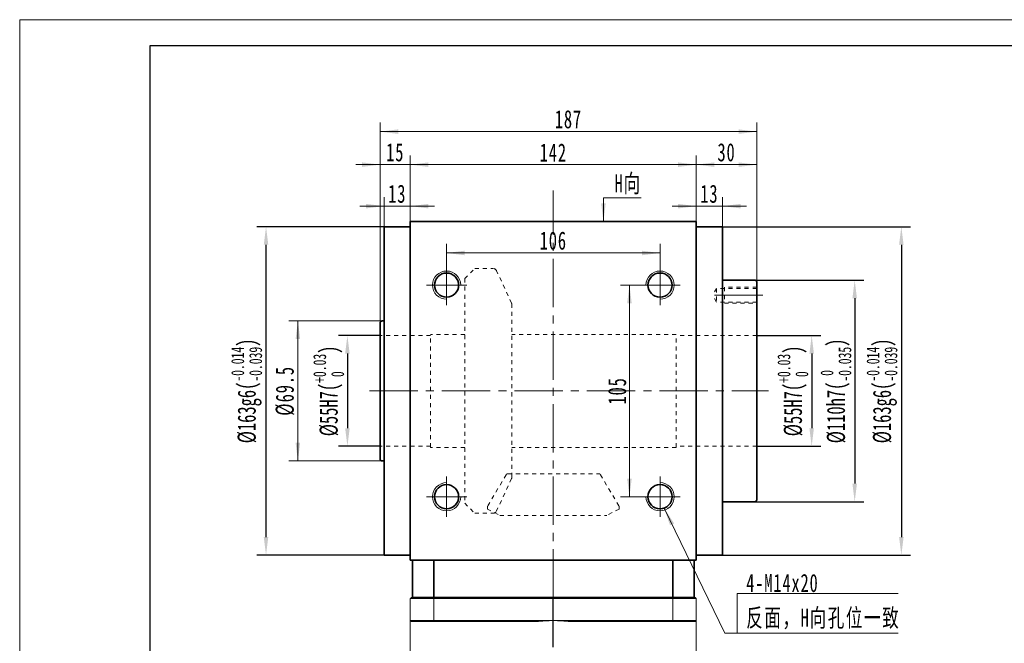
# Model space of a CAD drawing. Header units: millimetres. Extents: x 1952 to 3059, y -34 to 733.
# Tile 3 of 9: x 1958 to 2447, y 423 to 733. Entities that reach past the tile are written whole.
import ezdxf

# ---------------------------------------------------------------- set-up
doc = ezdxf.new("R2010")
doc.units = ezdxf.units.MM
doc.header["$LTSCALE"] = 2
doc.header["$PDSIZE"] = -1
for name, pattern in [('CENTER2', [28.575, 19.05, -3.175, 3.175, -3.175]), ('点画线', [18, 12, -2, 2, -2]), ('虚线', [2, 1, -1])]:
    doc.linetypes.add(name, pattern=pattern)
doc.layers.get('0').update_dxf_attribs({"lineweight": 18})
doc.layers.get('Defpoints').update_dxf_attribs({"lineweight": 18})
doc.layers.add('3中心线层', color=1, linetype='CENTER2')
for name, color, linetype, lineweight in [('中心线层', 1, '点画线', 18), ('图框_外框线', 7, 'Continuous', 18), ('尺寸线层', 3, 'Continuous', 18), ('粗实线层', 7, 'Continuous', 35), ('虚线层', 6, '虚线', 18)]:
    doc.layers.add(name, color=color, linetype=linetype, lineweight=lineweight)
doc.styles.add('标准', font='SimSun.ttf', dxfattribs={"width": 0.667})
doc.dimstyles.new('a4-1-3', dxfattribs={"dimtxt": 9, "dimasz": 9, "dimexe": 4.5, "dimexo": 0, "dimgap": 1.5, "dimtad": 1, "dimdec": 3, "dimdsep": 46, "dimtxsty": '标准', "dimblk": '_CAXARROW', "dimcen": 0, "dimdle": 12, "dimazin": 2, "dimtfac": 0.707107, "dimtdec": 3, "dimtix": 1, "dimtmove": 2, "dimatfit": 3, "dimfxl": 0, "dimfrac": 2, "dimtolj": 1, "dimtzin": 0, "dimarcsym": 0})

# ---------------------------------------------------------------- blocks, each defined once
blk = doc.blocks.new('*X3')
at = {"layer": '尺寸线层', "linetype": 'Continuous', "transparency": 16777216}
for points in [[(2151.82, 660.77), (2160.82, 661.89), (2160.82, 659.64)], [(2293.82, 660.77), (2284.82, 661.89), (2284.82, 659.64)]]:
    blk.add_hatch(color=0, dxfattribs=at).paths.add_polyline_path(points, flags=0)
at = {"layer": '尺寸线层', "color": 0, "linetype": 'Continuous', "transparency": 16777216}
for p, q in [((2151.82, 632.49), (2151.82, 665.27)), ((2293.82, 632.49), (2293.82, 665.27)), ((2151.82, 660.77), (2293.82, 660.77))]:
    blk.add_line(p, q, dxfattribs=at)
at = {"layer": '尺寸线层', "color": 0, "transparency": 16777216, "insert": (2222.82, 666.79), "char_height": 9, "width": 26.7463, "attachment_point": 5, "line_spacing_factor": 1.15057, "style": '标准'}
blk.add_mtext('\\T1.1;142', dxfattribs=at)
blk = doc.blocks.new('_CAXARROW')
blk.add_hatch(color=0).paths.add_polyline_path([(0, 0), (-1, 0.125), (-1, -0.125)], flags=0)
blk = doc.blocks.new('*X4')
at = {"layer": '尺寸线层', "linetype": 'Continuous', "transparency": 16777216}
for points in [[(2136.82, 677.16), (2145.82, 676.03), (2145.82, 678.28)], [(2323.82, 677.16), (2314.82, 676.03), (2314.82, 678.28)]]:
    blk.add_hatch(color=0, dxfattribs=at).paths.add_polyline_path(points, flags=0)
at = {"layer": '尺寸线层', "color": 0, "linetype": 'Continuous', "transparency": 16777216}
for p, q in [((2136.82, 582.24), (2136.82, 681.66)), ((2323.82, 602.49), (2323.82, 681.66)), ((2323.82, 677.16), (2136.82, 677.16))]:
    blk.add_line(p, q, dxfattribs=at)
at = {"layer": '尺寸线层', "color": 0, "transparency": 16777216, "insert": (2230.32, 683.25), "char_height": 9, "width": 26.8744, "attachment_point": 5, "line_spacing_factor": 1.15057, "style": '标准'}
blk.add_mtext('\\T1.1;187', dxfattribs=at)
blk = doc.blocks.new('*X5')
at = {"layer": '尺寸线层', "linetype": 'Continuous', "transparency": 16777216}
for points in [[(2138.82, 640.17), (2129.82, 639.05), (2129.82, 641.3)], [(2151.82, 640.17), (2160.82, 639.05), (2160.82, 641.3)]]:
    blk.add_hatch(color=0, dxfattribs=at).paths.add_polyline_path(points, flags=0)
at = {"layer": '尺寸线层', "color": 0, "linetype": 'Continuous', "transparency": 16777216}
for p, q in [((2138.82, 629.99), (2138.82, 644.67)), ((2151.82, 632.49), (2151.82, 644.67)), ((2163.82, 640.17), (2126.82, 640.17))]:
    blk.add_line(p, q, dxfattribs=at)
at = {"layer": '尺寸线层', "color": 0, "transparency": 16777216, "insert": (2145.32, 646.27), "char_height": 9, "width": 18, "attachment_point": 5, "line_spacing_factor": 1.15057, "style": '标准'}
blk.add_mtext('\\T1.1;13', dxfattribs=at)
blk = doc.blocks.new('*X6')
at = {"layer": '尺寸线层', "linetype": 'Continuous', "transparency": 16777216}
for points in [[(2136.82, 660.77), (2127.82, 659.64), (2127.82, 661.89)], [(2151.82, 660.77), (2160.82, 659.64), (2160.82, 661.89)]]:
    blk.add_hatch(color=0, dxfattribs=at).paths.add_polyline_path(points, flags=0)
at = {"layer": '尺寸线层', "color": 0, "linetype": 'Continuous', "transparency": 16777216}
for p, q in [((2136.82, 582.24), (2136.82, 665.27)), ((2151.82, 632.49), (2151.82, 665.27)), ((2163.82, 660.77), (2124.82, 660.77))]:
    blk.add_line(p, q, dxfattribs=at)
at = {"layer": '尺寸线层', "color": 0, "transparency": 16777216, "insert": (2144.32, 666.86), "char_height": 9, "width": 18, "attachment_point": 5, "line_spacing_factor": 1.15057, "style": '标准'}
blk.add_mtext('\\T1.1;15', dxfattribs=at)
blk = doc.blocks.new('*X7')
at = {"layer": '尺寸线层', "linetype": 'Continuous', "transparency": 16777216}
for points in [[(2293.82, 660.77), (2302.82, 661.89), (2302.82, 659.64)], [(2323.82, 660.77), (2314.82, 661.89), (2314.82, 659.64)]]:
    blk.add_hatch(color=0, dxfattribs=at).paths.add_polyline_path(points, flags=0)
at = {"layer": '尺寸线层', "color": 0, "linetype": 'Continuous', "transparency": 16777216}
for p, q in [((2293.82, 632.49), (2293.82, 665.27)), ((2323.82, 602.49), (2323.82, 665.27)), ((2293.82, 660.77), (2323.82, 660.77))]:
    blk.add_line(p, q, dxfattribs=at)
at = {"layer": '尺寸线层', "color": 0, "transparency": 16777216, "insert": (2308.82, 666.86), "char_height": 9, "width": 18, "attachment_point": 5, "line_spacing_factor": 1.15057, "style": '标准'}
blk.add_mtext('\\T1.1;30', dxfattribs=at)
blk = doc.blocks.new('*X8')
at = {"layer": '尺寸线层', "linetype": 'Continuous', "transparency": 16777216}
for points in [[(2293.82, 640.17), (2284.82, 639.05), (2284.82, 641.3)], [(2306.82, 640.17), (2315.82, 639.05), (2315.82, 641.3)]]:
    blk.add_hatch(color=0, dxfattribs=at).paths.add_polyline_path(points, flags=0)
at = {"layer": '尺寸线层', "color": 0, "linetype": 'Continuous', "transparency": 16777216}
for p, q in [((2293.82, 632.49), (2293.82, 644.67)), ((2306.82, 629.99), (2306.82, 644.67)), ((2318.82, 640.17), (2281.82, 640.17))]:
    blk.add_line(p, q, dxfattribs=at)
at = {"layer": '尺寸线层', "color": 0, "transparency": 16777216, "insert": (2300.32, 646.27), "char_height": 9, "width": 18, "attachment_point": 5, "line_spacing_factor": 1.15057, "style": '标准'}
blk.add_mtext('\\T1.1;13', dxfattribs=at)
blk = doc.blocks.new('*X9')
at = {"layer": '尺寸线层', "linetype": 'Continuous', "transparency": 16777216}
for points in [[(2169.82, 616.93), (2178.82, 618.06), (2178.82, 615.81)], [(2275.82, 616.93), (2266.82, 618.06), (2266.82, 615.81)]]:
    blk.add_hatch(color=0, dxfattribs=at).paths.add_polyline_path(points, flags=0)
at = {"layer": '尺寸线层', "color": 0, "linetype": 'Continuous', "transparency": 16777216}
for p, q in [((2169.82, 609.24), (2169.82, 621.43)), ((2275.82, 609.24), (2275.82, 621.43)), ((2169.82, 616.93), (2275.82, 616.93))]:
    blk.add_line(p, q, dxfattribs=at)
at = {"layer": '尺寸线层', "color": 0, "transparency": 16777216, "insert": (2222.82, 623.03), "char_height": 9, "width": 26.8744, "attachment_point": 5, "line_spacing_factor": 1.15057, "style": '标准'}
blk.add_mtext('\\T1.1;106', dxfattribs=at)
blk = doc.blocks.new('*X10')
at = {"layer": '尺寸线层', "linetype": 'Continuous', "transparency": 16777216}
for points in [[(2260.64, 600.99), (2261.76, 591.99), (2259.51, 591.99)], [(2260.64, 495.99), (2261.76, 504.99), (2259.51, 504.99)]]:
    blk.add_hatch(color=0, dxfattribs=at).paths.add_polyline_path(points, flags=0)
at = {"layer": '尺寸线层', "color": 0, "linetype": 'Continuous', "transparency": 16777216}
for p, q in [((2267.57, 600.99), (2256.14, 600.99)), ((2260.64, 600.99), (2260.64, 495.99)), ((2267.57, 495.99), (2256.14, 495.99))]:
    blk.add_line(p, q, dxfattribs=at)
at = {"layer": '尺寸线层', "color": 0, "transparency": 16777216, "insert": (2254.55, 548.49), "char_height": 9, "width": 26.9659, "attachment_point": 5, "rotation": 90, "line_spacing_factor": 1.15057, "style": '标准'}
blk.add_mtext('\\T1.1;105', dxfattribs=at)
blk = doc.blocks.new('*X11')
at = {"layer": '尺寸线层', "linetype": 'Continuous'}
blk.add_hatch(color=0, dxfattribs=at).paths.add_polyline_path([(-36.25, 62.04), (-31.31, 54.44), (-33.33, 53.45)], flags=0)
at = {"layer": '尺寸线层', "color": 0, "linetype": 'Continuous'}
blk.add_line((-36.25, 62.04), (-6.11, 0), dxfattribs=at)
at = {"layer": '尺寸线层', "color": 0}
for p, q in [((0, 19.66), (79.95, 19.66)), ((0, 0), (0, 19.66)), ((-6.11, 0), (0, 0)), ((0, 0), (79.95, 0))]:
    blk.add_line(p, q, dxfattribs=at)
at = {"layer": '尺寸线层', "color": 0, "insert": (4.5, 1.8), "char_height": 9, "width": 150.9096, "attachment_point": 7, "line_spacing_factor": 1.15057, "style": '标准'}
blk.add_mtext('\\T1.1;4-M14x20\\P反面，H向孔位一致', dxfattribs=at)
blk = doc.blocks.new('*X12')
at = {"layer": '尺寸线层', "linetype": 'Continuous'}
blk.add_hatch(color=0, dxfattribs=at).paths.add_polyline_path([(-1.02, -11.73), (-2.14, -2.73), (0.11, -2.73)], flags=0)
at = {"layer": '尺寸线层', "color": 0, "linetype": 'Continuous'}
blk.add_line((-1.02, -11.73), (-1.02, 0), dxfattribs=at)
at = {"layer": '尺寸线层', "color": 0}
for p, q in [((-1.02, 0), (0, 0)), ((0, 0), (17.75, 0)), ((0, 0), (0, 0))]:
    blk.add_line(p, q, dxfattribs=at)
at = {"layer": '尺寸线层', "color": 0, "insert": (4.5, 1.8), "char_height": 9, "width": 26.5093, "attachment_point": 7, "line_spacing_factor": 1.15057, "style": '标准'}
blk.add_mtext('\\T1.1;H向', dxfattribs=at)
blk = doc.blocks.new('*X13')
at = {"layer": '尺寸线层', "color": 0, "lineweight": -2, "transparency": 16777216}
for p, q in [((2323.82, 575.99), (2355.62, 575.99)), ((2351.12, 566.99), (2351.12, 529.99)), ((2323.82, 520.99), (2355.62, 520.99))]:
    blk.add_line(p, q, dxfattribs=at)
at = {"layer": '尺寸线层', "color": 0, "lineweight": -2, "transparency": 16777216, "xscale": 9, "yscale": 9, "zscale": 9}
for p, rotation in [((2351.12, 575.99), 90), ((2351.12, 520.99), 270)]:
    blk.add_blockref('_CAXARROW', p, dxfattribs=dict(at, rotation=rotation))
at = {"layer": '尺寸线层', "color": 0, "transparency": 16777216, "insert": (2341.78, 548.49), "char_height": 9, "attachment_point": 5, "rotation": 90, "style": '标准', "bg_fill": 3, "box_fill_scale": 1.1, "bg_fill_color": 257, "bg_fill_transparency": 0}
blk.add_mtext('{\\A1;\\A1;%%C55H7({\\H0.707107x;\\S+0.03^  0;})}', dxfattribs=at)
at = {"layer": 'Defpoints', "color": 0, "transparency": 16777216}
for p in [(2323.82, 575.99), (2323.82, 520.99), (2351.12, 520.99)]:
    blk.add_point(p, dxfattribs=at)
blk = doc.blocks.new('*X14')
at = {"layer": 'Defpoints', "color": 0, "transparency": 16777216}
for p in [(2322.82, 603.49), (2322.82, 493.49), (2372.48, 493.49)]:
    blk.add_point(p, dxfattribs=at)
at = {"layer": '尺寸线层', "color": 0, "lineweight": -2, "transparency": 16777216}
for p, q in [((2322.82, 603.49), (2376.98, 603.49)), ((2372.48, 594.49), (2372.48, 502.49)), ((2322.82, 493.49), (2376.98, 493.49))]:
    blk.add_line(p, q, dxfattribs=at)
at = {"layer": '尺寸线层', "color": 0, "lineweight": -2, "transparency": 16777216, "xscale": 9, "yscale": 9, "zscale": 9}
for p, rotation in [((2372.48, 603.49), 90), ((2372.48, 493.49), 270)]:
    blk.add_blockref('_CAXARROW', p, dxfattribs=dict(at, rotation=rotation))
at = {"layer": '尺寸线层', "color": 0, "transparency": 16777216, "insert": (2363.15, 548.49), "char_height": 9, "attachment_point": 5, "rotation": 90, "style": '标准', "bg_fill": 3, "box_fill_scale": 1.1, "bg_fill_color": 257, "bg_fill_transparency": 0}
blk.add_mtext('{\\A1;\\A1;%%C110h7({\\H0.707107x;\\S 0^ -0.035;})}', dxfattribs=at)
blk = doc.blocks.new('*X15')
at = {"layer": 'Defpoints', "color": 0, "transparency": 16777216}
for p in [(2306.82, 629.99), (2306.82, 466.99), (2395.65, 466.99)]:
    blk.add_point(p, dxfattribs=at)
at = {"layer": '尺寸线层', "color": 0, "lineweight": -2, "transparency": 16777216}
for p, q in [((2306.82, 629.99), (2400.15, 629.99)), ((2395.65, 620.99), (2395.65, 475.99)), ((2306.82, 466.99), (2400.15, 466.99))]:
    blk.add_line(p, q, dxfattribs=at)
at = {"layer": '尺寸线层', "color": 0, "lineweight": -2, "transparency": 16777216, "xscale": 9, "yscale": 9, "zscale": 9}
for p, rotation in [((2395.65, 629.99), 90), ((2395.65, 466.99), 270)]:
    blk.add_blockref('_CAXARROW', p, dxfattribs=dict(at, rotation=rotation))
at = {"layer": '尺寸线层', "color": 0, "transparency": 16777216, "insert": (2386.01, 548.49), "char_height": 9, "attachment_point": 5, "rotation": 90, "style": '标准', "bg_fill": 3, "box_fill_scale": 1.1, "bg_fill_color": 257, "bg_fill_transparency": 0}
blk.add_mtext('{\\A1;\\A1;%%C163g6({\\H0.707107x;\\S-0.014^ -0.039;})}', dxfattribs=at)
blk = doc.blocks.new('*X16')
at = {"layer": 'Defpoints', "color": 0, "transparency": 16777216}
for p in [(2136.82, 575.99), (2136.82, 520.99)]:
    blk.add_point(p, dxfattribs=at)
at = {"layer": '尺寸线层', "color": 0, "lineweight": -2, "transparency": 16777216}
for p, q in [((2136.82, 575.99), (2116.08, 575.99)), ((2120.58, 566.99), (2120.58, 529.99)), ((2136.82, 520.99), (2116.08, 520.99))]:
    blk.add_line(p, q, dxfattribs=at)
at = {"layer": '尺寸线层', "color": 0, "lineweight": -2, "transparency": 16777216, "xscale": 9, "yscale": 9, "zscale": 9}
for p, rotation in [((2120.58, 575.99), 90), ((2120.58, 520.99), 270)]:
    blk.add_blockref('_CAXARROW', p, dxfattribs=dict(at, rotation=rotation))
at = {"layer": '尺寸线层', "color": 0, "transparency": 16777216, "insert": (2111.25, 548.49), "char_height": 9, "attachment_point": 5, "rotation": 90, "style": '标准', "bg_fill": 3, "box_fill_scale": 1.1, "bg_fill_color": 257, "bg_fill_transparency": 0}
blk.add_mtext('{\\A1;\\A1;%%C55H7({\\H0.707107x;\\S+0.03^  0;})}', dxfattribs=at)
at = {"layer": 'Defpoints', "color": 0, "transparency": 16777216}
blk.add_point((2120.58, 520.99), dxfattribs=at)
blk = doc.blocks.new('*X17')
at = {"layer": '尺寸线层', "linetype": 'Continuous', "transparency": 16777216}
for points in [[(2095.99, 583.24), (2097.11, 574.24), (2094.86, 574.24)], [(2095.99, 513.74), (2097.11, 522.74), (2094.86, 522.74)]]:
    blk.add_hatch(color=0, dxfattribs=at).paths.add_polyline_path(points, flags=0)
at = {"layer": '尺寸线层', "color": 0, "linetype": 'Continuous', "transparency": 16777216}
for p, q in [((2137.82, 583.24), (2091.49, 583.24)), ((2095.99, 583.24), (2095.99, 513.74)), ((2137.82, 513.74), (2091.49, 513.74))]:
    blk.add_line(p, q, dxfattribs=at)
at = {"layer": '尺寸线层', "color": 0, "transparency": 16777216, "insert": (2089.64, 548.49), "char_height": 9, "width": 47.3066, "attachment_point": 5, "rotation": 90, "line_spacing_factor": 1.15057, "style": '标准'}
blk.add_mtext('\\T1.1;%%C69.5', dxfattribs=at)
blk = doc.blocks.new('*X18')
at = {"layer": 'Defpoints', "color": 0, "transparency": 16777216}
for p in [(2080.17, 629.99), (2138.82, 629.99), (2138.82, 466.99)]:
    blk.add_point(p, dxfattribs=at)
at = {"layer": '尺寸线层', "color": 0, "lineweight": -2, "transparency": 16777216}
for p, q in [((2138.82, 629.99), (2075.67, 629.99)), ((2080.17, 475.99), (2080.17, 620.99)), ((2138.82, 466.99), (2075.67, 466.99))]:
    blk.add_line(p, q, dxfattribs=at)
at = {"layer": '尺寸线层', "color": 0, "lineweight": -2, "transparency": 16777216, "xscale": 9, "yscale": 9, "zscale": 9}
for p, rotation in [((2080.17, 629.99), 90), ((2080.17, 466.99), 270)]:
    blk.add_blockref('_CAXARROW', p, dxfattribs=dict(at, rotation=rotation))
at = {"layer": '尺寸线层', "color": 0, "transparency": 16777216, "insert": (2070.54, 548.49), "char_height": 9, "attachment_point": 5, "rotation": 90, "style": '标准', "bg_fill": 3, "box_fill_scale": 1.1, "bg_fill_color": 257, "bg_fill_transparency": 0}
blk.add_mtext('{\\A1;\\A1;%%C163g6({\\H0.707107x;\\S-0.014^ -0.039;})}', dxfattribs=at)

msp = doc.modelspace()

# ---------------------------------------------------------------- linework, layer by layer
at = {"color": 7, "linetype": 'Continuous', "lineweight": 15}
for p, q in [((2151.8209, 445.4909), (2163.5314, 445.4909)), ((2151.8209, 445.4909), (2151.8209, 434.4909)), ((2163.713, 445.9909), (2152.3209, 445.9909)), ((2163.5314, 434.4909), (2163.5314, 445.4909)), ((2163.5314, 445.4909), (2282.1105, 445.4909)), ((2281.9289, 445.9909), (2163.713, 445.9909)), ((2293.3209, 445.9909), (2281.9289, 445.9909)), ((2282.1105, 445.4909), (2293.8209, 445.4909)), ((2282.1105, 445.4909), (2282.1105, 434.4909)), ((2293.8209, 434.4909), (2293.8209, 445.4909)), ((2163.5314, 434.4909), (2151.8209, 434.4909)), ((2152.3209, 433.9909), (2163.713, 433.9909)), ((2222.8209, 434.4909), (2163.5314, 434.4909)), ((2163.713, 433.9909), (2214.4096, 433.9909)), ((2282.1105, 434.4909), (2222.8209, 434.4909)), ((2231.2322, 433.9909), (2281.9289, 433.9909)), ((2281.9289, 433.9909), (2293.3209, 433.9909)), ((2293.8209, 434.4909), (2282.1105, 434.4909))]:
    msp.add_line(p, q, dxfattribs=at)
for start, end in [(90, 96.803755), (83.196245, 90)]:
    msp.add_arc((2222.8209, 363.4909), 71, start, end, dxfattribs=at)
for points in [[(2152.3209, 445.9909), (2151.8209, 445.4909)], [(2163.713, 445.9909), (2163.5314, 445.4909)], [(2281.9289, 445.9909), (2282.1105, 445.4909)], [(2293.8209, 445.4909), (2293.3209, 445.9909)], [(2151.8209, 394.2909), (2151.8209, 434.4909)], [(2152.3209, 433.9909), (2151.8209, 434.4909)], [(2163.713, 433.9909), (2163.5314, 434.4909)], [(2281.9289, 433.9909), (2282.1105, 434.4909)], [(2293.3209, 433.9909), (2293.8209, 434.4909)], [(2293.8209, 434.4909), (2293.8209, 394.2909)]]:
    msp.add_open_spline(points, degree=1, dxfattribs=at)
at = {"layer": '3中心线层'}
msp.add_line((2222.8209, 249.9421), (2222.8209, 445.9909), dxfattribs=at)
at = {"layer": '中心线层'}
for p, q in [((2222.8209, 445.9909), (2222.8209, 647.9909)), ((2169.8209, 590.9909), (2169.8209, 610.9909)), ((2275.8209, 590.9909), (2275.8209, 610.9909)), ((2159.8209, 600.9909), (2179.8209, 600.9909)), ((2285.8209, 600.9909), (2265.8209, 600.9909)), ((2326.8209, 595.9909), (2299.8189, 595.9909)), ((2131.5483, 548.4909), (2329.6056, 548.4909)), ((2169.8209, 505.9909), (2169.8209, 485.9909)), ((2275.8209, 505.9909), (2275.8209, 485.9909)), ((2159.8209, 495.9909), (2179.8209, 495.9909)), ((2285.8209, 495.9909), (2265.8209, 495.9909))]:
    msp.add_line(p, q, dxfattribs=at)
at = {"layer": '图框_外框线', "color": 3}
msp.add_lwpolyline([(1957.8436, -34.272), (3042.4473, -34.272), (3042.4473, 732.6977), (1957.8436, 732.6977)], close=True, dxfattribs=at)
at = {"layer": '图框_外框线', "color": 3, "lineweight": 25}
msp.add_lwpolyline([(2022.4033, -21.3601), (3029.5354, -21.3601), (3029.5354, 719.7858), (2022.4033, 719.7858)], close=True, dxfattribs=at)
at = {"layer": '粗实线层'}
for p, q in [((2151.8209, 632.4909), (2293.8209, 632.4909)), ((2151.8209, 464.4909), (2151.8209, 632.4909)), ((2293.8209, 464.4909), (2293.8209, 632.4909)), ((2151.8209, 629.9909), (2138.8209, 629.9909)), ((2138.8209, 629.9909), (2138.8209, 466.9909)), ((2293.8209, 629.9909), (2306.8209, 629.9909)), ((2306.8209, 629.9909), (2306.8209, 466.9909)), ((2306.8209, 603.4909), (2322.8209, 603.4909)), ((2323.8209, 494.4909), (2323.8209, 602.4909)), ((2136.8209, 514.7409), (2136.8209, 582.2409)), ((2138.8209, 583.2409), (2137.8209, 583.2409)), ((2138.8209, 513.7409), (2137.8209, 513.7409)), ((2306.8209, 493.4909), (2322.8209, 493.4909)), ((2151.8209, 466.9909), (2138.8209, 466.9909)), ((2151.8209, 464.4909), (2293.8209, 464.4909)), ((2152.8209, 445.9909), (2152.8209, 464.4909)), ((2163.5314, 445.9909), (2163.5314, 464.4909)), ((2282.1105, 445.9909), (2282.1105, 464.4909)), ((2292.8209, 445.9909), (2292.8209, 464.4909)), ((2293.8209, 466.9909), (2306.8209, 466.9909)), ((2152.8209, 445.9909), (2292.8209, 445.9909))]:
    msp.add_line(p, q, dxfattribs=at)
for centre in [(2169.8209, 600.9909), (2275.8209, 600.9909), (2169.8209, 495.9909), (2275.8209, 495.9909)]:
    msp.add_circle(centre, 6, dxfattribs=at)
at = {"layer": '粗实线层', "lineweight": 18}
for centre, start, end in [((2169.8209, 600.9909), 0, 270), ((2275.8209, 600.9909), 270, 180), ((2169.8209, 495.9909), 90, 0), ((2275.8209, 495.9909), 180, 90)]:
    msp.add_arc(centre, 7, start, end, dxfattribs=at)
at = {"layer": '粗实线层'}
for centre, start, end in [((2322.8209, 602.4909), 0, 90), ((2137.8209, 582.2409), 90, 180), ((2137.8209, 514.7409), 180, 270), ((2322.8209, 494.4909), 270, 0)]:
    msp.add_arc(centre, 1, start, end, dxfattribs=at)
at = {"layer": '虚线层'}
for p, q in [((2178.8209, 604.2409), (2183.8209, 609.2409)), ((2183.8209, 609.2409), (2192.8222, 609.2409)), ((2202.0853, 592.0238), (2194.6365, 608.0825)), ((2178.8209, 604.2409), (2178.8209, 492.7409)), ((2303.8209, 599.3909), (2301.858, 595.9909)), ((2323.8209, 599.3909), (2303.8209, 599.3909)), ((2303.8209, 599.3909), (2303.8209, 592.5909)), ((2323.8209, 599.9909), (2307.8209, 599.9909)), ((2307.8209, 599.9909), (2307.8209, 591.9909)), ((2303.8209, 592.5909), (2301.858, 595.9909)), ((2323.8209, 592.5909), (2303.8209, 592.5909)), ((2307.8209, 591.9909), (2323.8209, 591.9909)), ((2202.2709, 505.7996), (2202.2709, 591.1822)), ((2161.8209, 575.9909), (2136.8209, 575.9909)), ((2161.8209, 520.4909), (2161.8209, 576.4909)), ((2178.8209, 576.4909), (2161.8209, 576.4909)), ((2283.8209, 576.4909), (2202.2709, 576.4909)), ((2283.8209, 520.4909), (2283.8209, 576.4909)), ((2323.8209, 575.9909), (2283.8209, 575.9909)), ((2161.8209, 520.9909), (2136.8209, 520.9909)), ((2178.8209, 520.4909), (2161.8209, 520.4909)), ((2283.8209, 520.4909), (2202.2709, 520.4909)), ((2323.8209, 520.9909), (2283.8209, 520.9909)), ((2199.4307, 506.9014), (2190.2111, 491.3738)), ((2202.0853, 504.958), (2194.6365, 488.8993)), ((2200.2906, 507.3909), (2245.3513, 507.3909)), ((2246.2111, 506.9014), (2255.4308, 491.3738)), ((2178.8209, 492.7409), (2183.8209, 487.7409)), ((2190.0709, 489.8709), (2190.0709, 490.8632)), ((2190.0709, 489.8709), (2196.3209, 486.7457)), ((2255.5709, 489.8709), (2249.3209, 486.7457)), ((2255.5709, 490.8632), (2255.5709, 489.8709)), ((2183.8209, 487.7409), (2192.8222, 487.7409)), ((2196.3209, 486.7457), (2249.3209, 486.7457))]:
    msp.add_line(p, q, dxfattribs=at)
for centre, radius, start, end in [((2192.8222, 607.2409), 2, 24.884, 90), ((2200.2709, 591.1822), 2, 0, 24.884), ((2200.2906, 506.3909), 1, 90, 149.3), ((2200.2709, 505.7996), 2, 335.116, 0), ((2245.3513, 506.3909), 1, 30.7, 90), ((2191.0709, 490.8632), 1, 149.3, 180), ((2254.5709, 490.8632), 1, 360, 30.7), ((2192.8222, 489.7409), 2, 270, 335.116)]:
    msp.add_arc(centre, radius, start, end, dxfattribs=at)

# ---------------------------------------------------------------- block references
at = {"layer": '尺寸线层'}
for name, p in [('*X12', (2248.7308, 644.2237)), ('*X11', (2314.1152, 428.3093))]:
    msp.add_blockref(name, p, dxfattribs=at)

# ---------------------------------------------------------------- dimensions: what is measured, and where the dimension line sits
for base, p1, p2, picture, middle in [((2136.8209, 677.1556), (2323.8209, 602.4909), (2136.8209, 582.2409), '*X4', (2230.3209, 683.2482)), ((2136.8209, 660.7682), (2151.8209, 632.4909), (2136.8209, 582.2409), '*X6', (2144.3209, 666.8608)), ((2293.8209, 660.7682), (2151.8209, 632.4909), (2293.8209, 632.4909), '*X3', (2222.8209, 666.7853)), ((2323.8209, 660.7682), (2293.8209, 632.4909), (2323.8209, 602.4909), '*X7', (2308.8209, 666.8608)), ((2138.8209, 640.174), (2151.8209, 632.4909), (2138.8209, 629.9909), '*X5', (2145.3209, 646.2666)), ((2293.8209, 640.174), (2306.8209, 629.9909), (2293.8209, 632.4909), '*X8', (2300.3209, 646.2666)), ((2275.8209, 616.9329), (2169.8209, 609.2409), (2275.8209, 609.2409), '*X9', (2222.8209, 623.0255))]:
    dim = msp.add_linear_dim(base=base, p1=p1, p2=p2, dimstyle='a4-1-3', override={"dimsah": 1, "dimtfill": 1, "dimtzin": 0}, dxfattribs=at)
    dim.commit()
    dim.dimension.update_dxf_attribs({"geometry": picture, "text_midpoint": middle})
dim = msp.add_linear_dim(base=(2260.6387, 495.9909), p1=(2267.5709, 600.9909), p2=(2267.5709, 495.9909), angle=270, dimstyle='a4-1-3', override={"dimsah": 1, "dimtfill": 1, "dimtzin": 0}, dxfattribs=at)
dim.commit()
dim.dimension.update_dxf_attribs({"geometry": '*X10', "text_midpoint": (2254.5461, 548.4909)})

# ---------------------------------------------------------------- next in the draw order: dimensions: what is measured, and where the dimension line sits
for base, p1, p2, picture, middle in [((2120.5828, 520.9909), (2136.8209, 575.9909), (2136.8209, 520.9909), '*X16', (2111.2473, 548.4909)), ((2351.119, 520.9909), (2323.8209, 575.9909), (2323.8209, 520.9909), '*X13', (2341.7835, 548.4909))]:
    dim = msp.add_linear_dim(base=base, p1=p1, p2=p2, angle=270, text='{\\A1;\\A1;%%C55H7({\\H0.707107x;\\S+0.03^  0;})}', dimstyle='a4-1-3', override={"dimpost": '%%C<>', "dimsah": 1, "dimtp": 0.03, "dimtm": 0, "dimtdec": 2, "dimtfill": 1, "dimtolj": 0, "dimtzin": 8}, dxfattribs=at)
    dim.commit()
    dim.dimension.update_dxf_attribs({"geometry": picture, "text_midpoint": middle})

# ---------------------------------------------------------------- next in the draw order: dimensions: what is measured, and where the dimension line sits
dim = msp.add_linear_dim(base=(2372.4846, 493.4909), p1=(2322.8209, 603.4909), p2=(2322.8209, 493.4909), angle=270, text='{\\A1;\\A1;%%C110h7({\\H0.707107x;\\S 0^ -0.035;})}', dimstyle='a4-1-3', override={"dimpost": '%%C<>', "dimsah": 1, "dimtp": 0, "dimtm": 0.035, "dimtdec": 3, "dimtfill": 1, "dimtolj": 0, "dimtzin": 8}, dxfattribs=at)
dim.commit()
dim.dimension.update_dxf_attribs({"geometry": '*X14', "text_midpoint": (2363.1491, 548.4909)})
dim = msp.add_linear_dim(base=(2095.9878, 513.7409), p1=(2137.8209, 583.2409), p2=(2137.8209, 513.7409), angle=270, dimstyle='a4-1-3', override={"dimpost": '%%C<>', "dimsah": 1, "dimtfac": 1, "dimtfill": 1, "dimtzin": 0}, dxfattribs=at)
dim.commit()
dim.dimension.update_dxf_attribs({"geometry": '*X17', "text_midpoint": (2089.6379, 548.4909)})

# ---------------------------------------------------------------- next in the draw order: dimensions: what is measured, and where the dimension line sits
for base, p1, p2, angle, picture, middle in [((2080.174, 629.9909), (2138.8209, 466.9909), (2138.8209, 629.9909), 90, '*X18', (2070.5368, 548.4909)), ((2395.6473, 466.9909), (2306.8209, 629.9909), (2306.8209, 466.9909), 270, '*X15', (2386.0101, 548.4909))]:
    dim = msp.add_linear_dim(base=base, p1=p1, p2=p2, angle=angle, text='{\\A1;\\A1;%%C163g6({\\H0.707107x;\\S-0.014^ -0.039;})}', dimstyle='a4-1-3', override={"dimpost": '%%C<>', "dimsah": 1, "dimtp": -0.014, "dimtm": 0.039, "dimtdec": 3, "dimtfill": 1, "dimtolj": 0, "dimtzin": 8}, dxfattribs=at)
    dim.commit()
    dim.dimension.update_dxf_attribs({"geometry": picture, "text_midpoint": middle})

doc.saveas('drawing.dxf')
